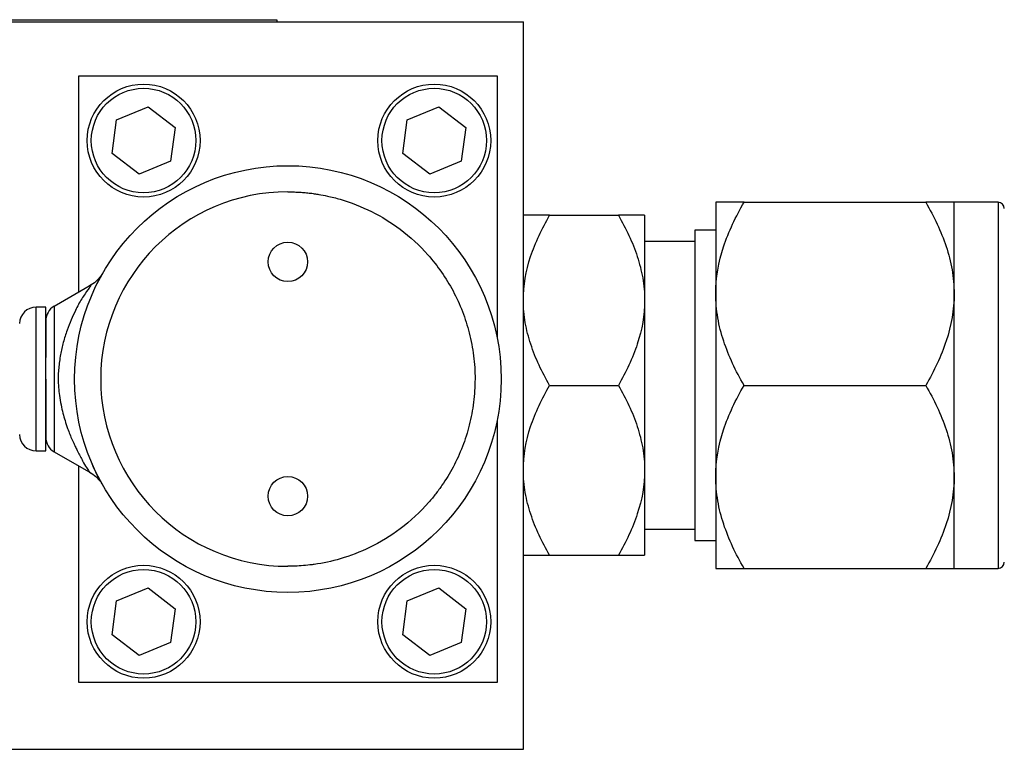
# Model space of a CAD drawing. Header units: inches. Extents: x 0.84 to 10.55, y 0.48 to 8.11.
# Tile 8 of 11: x 4.58 to 5.76, y 6.24 to 7.12. Entities that reach past the tile are written whole.
import ezdxf

# ---------------------------------------------------------------- set-up
doc = ezdxf.new("R2010")
doc.units = ezdxf.units.IN
doc.header["$MEASUREMENT"] = 0

msp = doc.modelspace()

# ---------------------------------------------------------------- linework, layer by layer
at = {"color": 7, "linetype": 'Continuous', "lineweight": 25}
for p, q in [((3.5157, 7.1138), (5.1822, 7.1138)), ((3.8124, 7.1161), (4.8874, 7.1161)), ((4.5394, 7.1163), (4.5831, 7.1163)), ((4.5831, 7.1161), (4.5831, 7.1163)), ((4.5831, 7.1163), (4.6267, 7.1163)), ((4.6267, 7.1163), (4.6267, 7.1161)), ((4.8874, 7.1161), (4.8874, 7.1138)), ((5.1822, 6.2443), (5.1822, 7.1138)), ((4.6507, 6.7908), (4.6507, 7.0493)), ((4.6507, 7.0493), (5.1507, 7.0493)), ((5.1507, 7.0493), (5.1507, 6.7371)), ((4.6959, 6.9966), (4.7335, 7.0122)), ((4.7335, 7.0122), (4.7658, 6.9874)), ((5.0434, 6.9966), (5.081, 7.0122)), ((5.081, 7.0122), (5.1133, 6.9874)), ((4.6906, 6.9562), (4.6959, 6.9966)), ((5.0381, 6.9562), (5.0434, 6.9966)), ((4.7658, 6.9874), (4.7605, 6.9471)), ((5.1133, 6.9874), (5.108, 6.9471)), ((4.7229, 6.9315), (4.6906, 6.9562)), ((4.7605, 6.9471), (4.7229, 6.9315)), ((5.0704, 6.9315), (5.0381, 6.9562)), ((5.108, 6.9471), (5.0704, 6.9315)), ((5.4122, 6.8981), (5.4122, 6.7887)), ((5.446, 6.8981), (5.6633, 6.8981)), ((5.7497, 6.8981), (5.6972, 6.8981)), ((5.6972, 6.7887), (5.6972, 6.8981)), ((5.2136, 6.8825), (5.2958, 6.8825)), ((5.3272, 6.8825), (5.3272, 6.7809)), ((5.4122, 6.8648), (5.3872, 6.8648)), ((5.3872, 6.8648), (5.3872, 6.4939)), ((5.3872, 6.8511), (5.3272, 6.8511)), ((4.666, 6.7996), (4.6212, 6.7737)), ((5.3272, 6.7809), (5.3272, 6.5778)), ((5.4122, 6.7887), (5.4122, 6.57)), ((5.6972, 6.57), (5.6972, 6.7887)), ((4.6113, 6.7728), (4.5997, 6.7728)), ((4.6113, 6.6868), (4.6113, 6.7728)), ((4.6113, 6.6009), (4.6113, 6.6868)), ((5.2136, 6.6793), (5.2958, 6.6793)), ((5.446, 6.6793), (5.6633, 6.6793)), ((5.1507, 6.6366), (5.1507, 6.3243)), ((4.5997, 6.6009), (4.6113, 6.6009)), ((4.6212, 6.5999), (4.6651, 6.5746)), ((4.6507, 6.3243), (4.6507, 6.5829)), ((5.3272, 6.5778), (5.3272, 6.4762)), ((5.4122, 6.57), (5.4122, 6.4606)), ((5.6972, 6.4606), (5.6972, 6.57)), ((4.6785, 6.5617), (4.6778, 6.5629)), ((5.3272, 6.5076), (5.3872, 6.5076)), ((5.3872, 6.4939), (5.4122, 6.4939)), ((5.2136, 6.4762), (5.2958, 6.4762)), ((5.446, 6.4606), (5.6633, 6.4606)), ((5.6972, 6.4606), (5.7497, 6.4606)), ((4.6959, 6.4216), (4.7335, 6.4372)), ((4.7335, 6.4372), (4.7658, 6.4124)), ((5.0434, 6.4216), (5.081, 6.4372)), ((5.081, 6.4372), (5.1133, 6.4124)), ((4.6906, 6.3812), (4.6959, 6.4216)), ((5.0381, 6.3812), (5.0434, 6.4216)), ((4.7658, 6.4124), (4.7605, 6.3721)), ((5.1133, 6.4124), (5.108, 6.3721)), ((4.7229, 6.3565), (4.6906, 6.3812)), ((5.0704, 6.3565), (5.0381, 6.3812)), ((4.7605, 6.3721), (4.7229, 6.3565)), ((5.108, 6.3721), (5.0704, 6.3565)), ((5.1507, 6.3243), (4.6507, 6.3243)), ((3.5157, 6.2443), (5.1822, 6.2443))]:
    msp.add_line(p, q, dxfattribs=at)
at = {"color": 1, "linetype": 'Continuous', "lineweight": 25}
for p, q in [((5.7497, 6.8981), (5.7497, 6.4606)), ((4.5997, 6.6868), (4.5997, 6.7728)), ((4.6212, 6.7737), (4.6212, 6.6868)), ((4.5997, 6.6009), (4.5997, 6.6868)), ((4.6212, 6.6868), (4.6212, 6.5999))]:
    msp.add_line(p, q, dxfattribs=at)
at = {"color": 7, "linetype": 'Continuous', "lineweight": 25}
for centre, radius in [((4.7282, 6.9718), 0.0675), ((5.0757, 6.9718), 0.0675), ((4.7282, 6.9718), 0.0625), ((5.0757, 6.9718), 0.0625), ((4.9007, 6.6868), 0.255), ((4.9007, 6.8268), 0.0235), ((4.9007, 6.5468), 0.0235), ((4.7282, 6.3968), 0.0675), ((5.0757, 6.3968), 0.0675), ((4.7282, 6.3968), 0.0625), ((5.0757, 6.3968), 0.0625)]:
    msp.add_circle(centre, radius, dxfattribs=at)
for centre, radius, start, end in [((4.9007, 6.6868), 0.2238, 90, 270), ((5.7497, 6.8906), 0.0075, 0, 90), ((4.5997, 6.7531), 0.0197, 90, 180), ((4.631, 6.7567), 0.0197, 120, 180), ((4.5997, 6.6206), 0.0197, 180, 270), ((4.631, 6.617), 0.0197, 180, 240), ((5.7497, 6.4681), 0.0075, 270, 0)]:
    msp.add_arc(centre, radius, start, end, dxfattribs=at)
for points, knots in [([(4.9007, 6.9106), (4.9028, 6.9106), (4.907, 6.9105), (4.9134, 6.9102), (4.9197, 6.9098), (4.926, 6.9092), (4.932, 6.9084), (4.9393, 6.9073), (4.9497, 6.9053), (4.9712, 6.8998), (5.0013, 6.888), (5.0371, 6.8659), (5.0711, 6.8346), (5.095, 6.8001), (5.1099, 6.7678), (5.1167, 6.7462), (5.1207, 6.7283), (5.1236, 6.71), (5.1247, 6.6914), (5.1241, 6.6729), (5.1224, 6.6544), (5.119, 6.6363), (5.114, 6.6187), (5.108, 6.6018), (5.0988, 6.5817), (5.0875, 6.5632), (5.0775, 6.5495), (5.0621, 6.5309), (5.0369, 6.5074), (5.0005, 6.4852), (4.9655, 6.4717), (4.941, 6.4664), (4.9253, 6.4644), (4.9168, 6.4636), (4.908, 6.4631), (4.9027, 6.4631), (4.9007, 6.4631)], [0, 0, 0, 0, 0.009042, 0.018085, 0.027127, 0.03617, 0.045213, 0.052926, 0.067758, 0.090412, 0.147636, 0.20486, 0.26911, 0.343915, 0.382331, 0.420732, 0.440583, 0.460353, 0.499941, 0.519792, 0.539562, 0.579149, 0.598403, 0.617582, 0.655983, 0.692226, 0.710319, 0.728468, 0.795174, 0.856084, 0.909621, 0.954798, 0.962427, 0.977343, 0.991537, 1, 1, 1, 1]), ([(5.4122, 6.7887), (5.4122, 6.8079), (5.4156, 6.8266), (5.4246, 6.8541), (5.4283, 6.8631), (5.4365, 6.8808), (5.4411, 6.8895), (5.446, 6.8981)], [0, 0, 0, 0, 0.5, 0.5, 0.75, 0.75, 1, 1, 1, 1]), ([(5.446, 6.8981), (5.4361, 6.8981), (5.4277, 6.8981), (5.4187, 6.8981), (5.4163, 6.8981), (5.4131, 6.8981), (5.4122, 6.8981), (5.4122, 6.8981)], [0, 0, 0, 0, 0.5, 0.5, 0.75, 0.75, 1, 1, 1, 1]), ([(5.6633, 6.8981), (5.6732, 6.8809), (5.6816, 6.8634), (5.6906, 6.8362), (5.693, 6.8269), (5.6963, 6.8081), (5.6972, 6.7984), (5.6972, 6.7887)], [0, 0, 0, 0, 0.5, 0.5, 0.75, 0.75, 1, 1, 1, 1]), ([(5.6972, 6.8981), (5.6972, 6.8981), (5.6938, 6.8981), (5.6848, 6.8981), (5.6811, 6.8981), (5.6729, 6.8981), (5.6683, 6.8981), (5.6633, 6.8981)], [0, 0, 0, 0, 0.5, 0.5, 0.75, 0.75, 1, 1, 1, 1]), ([(5.1822, 6.7809), (5.1822, 6.7987), (5.1853, 6.8161), (5.1937, 6.8416), (5.1971, 6.85), (5.2048, 6.8664), (5.209, 6.8745), (5.2136, 6.8825)], [0, 0, 0, 0, 0.5, 0.5, 0.75, 0.75, 1, 1, 1, 1]), ([(5.2136, 6.8825), (5.2044, 6.8825), (5.1966, 6.8825), (5.1883, 6.8825), (5.186, 6.8825), (5.183, 6.8825), (5.1822, 6.8825), (5.1822, 6.8825)], [0, 0, 0, 0, 0.5, 0.5, 0.75, 0.75, 1, 1, 1, 1]), ([(5.2958, 6.8825), (5.3049, 6.8665), (5.3128, 6.8503), (5.3211, 6.825), (5.3233, 6.8164), (5.3264, 6.7989), (5.3272, 6.7899), (5.3272, 6.7809)], [0, 0, 0, 0, 0.5, 0.5, 0.75, 0.75, 1, 1, 1, 1]), ([(5.3272, 6.8825), (5.3272, 6.8825), (5.324, 6.8825), (5.3156, 6.8825), (5.3122, 6.8825), (5.3046, 6.8825), (5.3003, 6.8825), (5.2958, 6.8825)], [0, 0, 0, 0, 0.5, 0.5, 0.75, 0.75, 1, 1, 1, 1]), ([(4.6773, 6.8102), (4.6754, 6.8078), (4.6716, 6.8031), (4.6662, 6.7998), (4.6636, 6.7982)], [0, 0, 0, 0, 0.505189, 1, 1, 1, 1]), ([(4.6723, 6.8008), (4.6744, 6.8047), (4.6775, 6.8102), (4.6785, 6.812), (4.6788, 6.8126)], [0, 0, 0, 0, 0.713022, 1, 1, 1, 1]), ([(4.6763, 6.8088), (4.6763, 6.8089), (4.6763, 6.809), (4.6752, 6.8072), (4.6746, 6.806)], [0, 0, 0, 0, 0.381253, 1, 1, 1, 1]), ([(4.6651, 6.7988), (4.665, 6.7985), (4.6647, 6.798), (4.6596, 6.7907), (4.6543, 6.7828), (4.6504, 6.7762), (4.6445, 6.7645), (4.6381, 6.7494), (4.632, 6.731), (4.6292, 6.7183), (4.6275, 6.708), (4.6266, 6.6999), (4.6262, 6.6937), (4.6261, 6.6894), (4.6261, 6.6877), (4.6261, 6.6868)], [0, 0, 0, 0, 0.107505, 0.238582, 0.307007, 0.37371, 0.438753, 0.624092, 0.724387, 0.819443, 0.870464, 0.9204, 0.969533, 0.983196, 1, 1, 1, 1]), ([(5.2136, 6.6793), (5.2044, 6.6952), (5.1966, 6.7115), (5.1883, 6.7368), (5.186, 6.7454), (5.183, 6.7629), (5.1822, 6.7719), (5.1822, 6.7809)], [0, 0, 0, 0, 0.5, 0.5, 0.75, 0.75, 1, 1, 1, 1]), ([(5.3272, 6.7809), (5.3272, 6.7631), (5.324, 6.7457), (5.3156, 6.7202), (5.3122, 6.7118), (5.3046, 6.6953), (5.3003, 6.6873), (5.2958, 6.6793)], [0, 0, 0, 0, 0.5, 0.5, 0.75, 0.75, 1, 1, 1, 1]), ([(5.446, 6.6793), (5.4361, 6.6965), (5.4277, 6.714), (5.4187, 6.7412), (5.4163, 6.7505), (5.4131, 6.7693), (5.4122, 6.779), (5.4122, 6.7887)], [0, 0, 0, 0, 0.5, 0.5, 0.75, 0.75, 1, 1, 1, 1]), ([(5.6972, 6.7887), (5.6972, 6.7695), (5.6938, 6.7508), (5.6848, 6.7234), (5.6811, 6.7143), (5.6729, 6.6966), (5.6683, 6.6879), (5.6633, 6.6793)], [0, 0, 0, 0, 0.5, 0.5, 0.75, 0.75, 1, 1, 1, 1]), ([(4.6113, 6.7567), (4.6113, 6.7566), (4.6113, 6.7566), (4.6113, 6.7564), (4.6113, 6.756), (4.6113, 6.7553), (4.6113, 6.754), (4.6113, 6.751), (4.6113, 6.7467), (4.6113, 6.7411), (4.6113, 6.7363), (4.6113, 6.7318), (4.6113, 6.728), (4.6113, 6.7241), (4.6113, 6.7191), (4.6113, 6.7147), (4.6113, 6.7125)], [0, 0, 0, 0, 0.039515, 0.079029, 0.118543, 0.158062, 0.236627, 0.315839, 0.486827, 0.57232, 0.657799, 0.743882, 0.790861, 0.829029, 0.91452, 1, 1, 1, 1]), ([(4.6113, 6.6868), (4.6113, 6.6857), (4.6113, 6.6835), (4.6113, 6.6803), (4.6113, 6.677), (4.6113, 6.6727), (4.6113, 6.6673), (4.6113, 6.6609), (4.6113, 6.6546), (4.6113, 6.6463), (4.6113, 6.6389), (4.6113, 6.6326), (4.6113, 6.6269), (4.6113, 6.6226), (4.6113, 6.6197), (4.6113, 6.6181), (4.6113, 6.6174), (4.6113, 6.6171), (4.6113, 6.6171), (4.6113, 6.617)], [0, 0, 0, 0, 0.0306684, 0.0613371, 0.0920069, 0.1226786, 0.1839347, 0.2451839, 0.3120111, 0.3780868, 0.5106188, 0.5774405, 0.6435144, 0.7760537, 0.8373795, 0.8987084, 0.9596963, 0.9822348, 1, 1, 1, 1]), ([(4.6261, 6.6868), (4.6261, 6.6856), (4.6262, 6.6821), (4.6265, 6.6756), (4.6275, 6.6665), (4.6293, 6.6562), (4.6317, 6.6462), (4.6343, 6.6368), (4.6371, 6.6284), (4.64, 6.6208), (4.6423, 6.6152), (4.6443, 6.6108), (4.6461, 6.6068), (4.6478, 6.6034), (4.6489, 6.6013), (4.6492, 6.6007)], [0, 0, 0, 0, 0.0381842, 0.1048961, 0.2006556, 0.3206887, 0.4285196, 0.5276407, 0.6362103, 0.7227174, 0.8094276, 0.8524585, 0.9022357, 0.9723992, 1, 1, 1, 1]), ([(5.1822, 6.5778), (5.1822, 6.5956), (5.1853, 6.613), (5.1937, 6.6384), (5.1971, 6.6469), (5.2048, 6.6633), (5.209, 6.6714), (5.2136, 6.6793)], [0, 0, 0, 0, 0.5, 0.5, 0.75, 0.75, 1, 1, 1, 1]), ([(5.2958, 6.6793), (5.3049, 6.6634), (5.3128, 6.6471), (5.3211, 6.6218), (5.3233, 6.6133), (5.3264, 6.5957), (5.3272, 6.5868), (5.3272, 6.5778)], [0, 0, 0, 0, 0.5, 0.5, 0.75, 0.75, 1, 1, 1, 1]), ([(5.4122, 6.57), (5.4122, 6.5892), (5.4156, 6.6079), (5.4246, 6.6353), (5.4283, 6.6444), (5.4365, 6.6621), (5.4411, 6.6708), (5.446, 6.6793)], [0, 0, 0, 0, 0.5, 0.5, 0.75, 0.75, 1, 1, 1, 1]), ([(5.6633, 6.6793), (5.6732, 6.6622), (5.6816, 6.6447), (5.6906, 6.6174), (5.693, 6.6082), (5.6963, 6.5893), (5.6972, 6.5796), (5.6972, 6.57)], [0, 0, 0, 0, 0.5, 0.5, 0.75, 0.75, 1, 1, 1, 1]), ([(4.6492, 6.6007), (4.6513, 6.5966), (4.6553, 6.5888), (4.6598, 6.581), (4.663, 6.5763), (4.6638, 6.5755), (4.6642, 6.5751)], [0, 0, 0, 0, 0.293698, 0.559705, 0.796176, 1, 1, 1, 1]), ([(4.6763, 6.5648), (4.6763, 6.5648), (4.6766, 6.5644), (4.6739, 6.5697), (4.6698, 6.5777), (4.6672, 6.5841), (4.6668, 6.5852)], [0, 0, 0, 0, 0.087053, 0.517288, 0.921424, 1, 1, 1, 1]), ([(4.6636, 6.5755), (4.6662, 6.5738), (4.6716, 6.5706), (4.6754, 6.5658), (4.6773, 6.5634)], [0, 0, 0, 0, 0.494752, 1, 1, 1, 1]), ([(5.2136, 6.4762), (5.2044, 6.4921), (5.1966, 6.5084), (5.1883, 6.5337), (5.186, 6.5423), (5.183, 6.5598), (5.1822, 6.5688), (5.1822, 6.5778)], [0, 0, 0, 0, 0.5, 0.5, 0.75, 0.75, 1, 1, 1, 1]), ([(5.3272, 6.5778), (5.3272, 6.5599), (5.324, 6.5426), (5.3156, 6.5171), (5.3122, 6.5087), (5.3046, 6.4922), (5.3003, 6.4842), (5.2958, 6.4762)], [0, 0, 0, 0, 0.5, 0.5, 0.75, 0.75, 1, 1, 1, 1]), ([(5.446, 6.4606), (5.4361, 6.4777), (5.4277, 6.4952), (5.4187, 6.5225), (5.4163, 6.5317), (5.4131, 6.5506), (5.4122, 6.5603), (5.4122, 6.57)], [0, 0, 0, 0, 0.5, 0.5, 0.75, 0.75, 1, 1, 1, 1]), ([(5.6972, 6.57), (5.6972, 6.5507), (5.6938, 6.5321), (5.6848, 6.5046), (5.6811, 6.4955), (5.6729, 6.4778), (5.6683, 6.4691), (5.6633, 6.4606)], [0, 0, 0, 0, 0.5, 0.5, 0.75, 0.75, 1, 1, 1, 1]), ([(5.1822, 6.4762), (5.1822, 6.4762), (5.1853, 6.4762), (5.1937, 6.4762), (5.1971, 6.4762), (5.2048, 6.4762), (5.209, 6.4762), (5.2136, 6.4762)], [0, 0, 0, 0, 0.5, 0.5, 0.75, 0.75, 1, 1, 1, 1]), ([(5.2958, 6.4762), (5.3049, 6.4762), (5.3128, 6.4762), (5.3211, 6.4762), (5.3233, 6.4762), (5.3264, 6.4762), (5.3272, 6.4762), (5.3272, 6.4762)], [0, 0, 0, 0, 0.5, 0.5, 0.75, 0.75, 1, 1, 1, 1]), ([(5.4122, 6.4606), (5.4122, 6.4606), (5.4156, 6.4606), (5.4246, 6.4606), (5.4283, 6.4606), (5.4365, 6.4606), (5.4411, 6.4606), (5.446, 6.4606)], [0, 0, 0, 0, 0.5, 0.5, 0.75, 0.75, 1, 1, 1, 1]), ([(5.6633, 6.4606), (5.6732, 6.4606), (5.6816, 6.4606), (5.6906, 6.4606), (5.693, 6.4606), (5.6963, 6.4606), (5.6972, 6.4606), (5.6972, 6.4606)], [0, 0, 0, 0, 0.5, 0.5, 0.75, 0.75, 1, 1, 1, 1])]:
    msp.add_open_spline(points, degree=3, knots=knots, dxfattribs=at)

doc.saveas('drawing.dxf')
